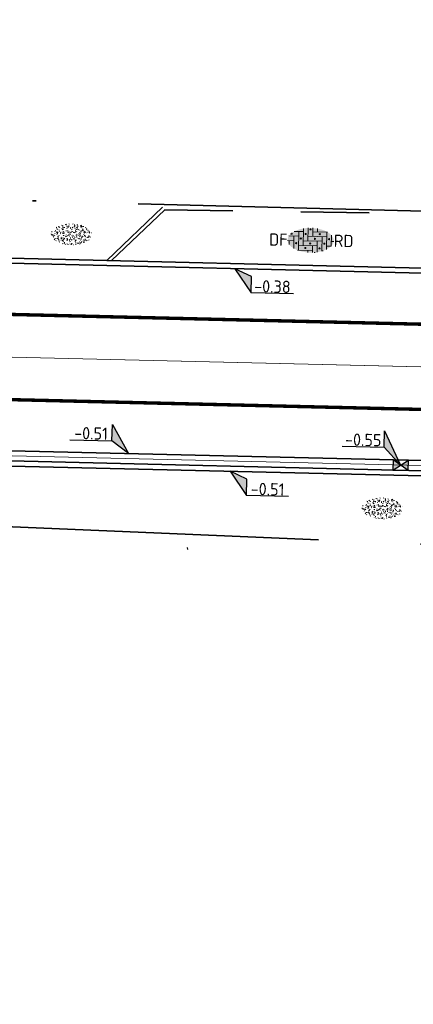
# Model space of a CAD drawing. Header units: metres. Extents: x 0 to 269924, y 0 to 933292.
# Tile 87 of 247: x 133368 to 133379, y 466521 to 466550. Entities that reach past the tile are written whole.
import ezdxf
from ezdxf import colors
from ezdxf.entities.mleader import LeaderData, LeaderLine
from ezdxf.enums import TextEntityAlignment as Align
from ezdxf.math import Vec2, Vec3

# ---------------------------------------------------------------- set-up
doc = ezdxf.new("R2010")
doc.units = ezdxf.units.M
for name, pattern in [('VH-OPSLUITBAND_100X200', [16, 8, -2, 4, -2]), ('VH-OPSLUITBAND_150X250', [24, 16, -2, 4, -2]), ('VW-1-1_STREEP', [2, 1, -1]), ('XX-HIDDEN', [4, 2, -2]), ('XX-PROJECTGRENS', [18, 12, -3, 0, -3])]:
    doc.linetypes.add(name, pattern=pattern)
for name, color, linetype, lineweight in [('N-WE-GR-GRAS-A-200', 62, 'Continuous', 18), ('N-WE-KG-GRENS_PROJECT-G', 7, 'XX-PROJECTGRENS', 35), ('N-WE-VH-GOOT_STRAATBAKSTEEN-G', 170, 'Continuous', 35), ('N-WE-VH-KANTOPSLUITING_OPSLUITBAND_100X200-G', 150, 'VH-OPSLUITBAND_100X200', 35), ('N-WE-VH-KANTOPSLUITING_OPSLUITBAND_150X250-G', 150, 'VH-OPSLUITBAND_150X250', 35), ('N-WE-VH-KANTOPSLUITING_VOORKANTBAND-G', 50, 'Continuous', 35), ('N-WE-VH-MATERIAALGRENS-G', 7, 'XX-HIDDEN', 35), ('N-WE-VH-VERHARDING-T18', 10, 'Continuous', 18), ('N-WE-VH-VERHARDING_STRAATBAKSTEEN-S', 7, 'Continuous', 18), ('N-WE-VW-MARKERING_LANGS_STREEP_11_010-G', 7, 'VW-1-1_STREEP', 13), ('X-XX-AL-HOOGTELABEL-S', 7, 'Continuous', 25)]:
    doc.layers.add(name, color=color, linetype=linetype, lineweight=lineweight)
for name, color, linetype, lineweight, true_color in [('N-WE-GR-GRAS-S', 7, 'Continuous', 18, 0x00a500), ('N-WE-RI-HWA_KOLK-S', 150, 'Continuous', 25, 0x007fff), ('N-WE-RI-HWA_KOLKAANSLUITING-G', 150, 'Continuous', 25, 0x007fff), ('N-WE-RI-HWA_RIOOLPUT_INSPECTIEPUT_BETON-S', 150, 'Continuous', 25, 0x007fff)]:
    doc.layers.add(name, color=color, linetype=linetype, lineweight=lineweight, true_color=true_color)
doc.layers.add('X-XX-AL-HULPLIJN-G', color=30, linetype='Continuous', lineweight=18, plot=False)
doc.styles.add('NLCS-ISO', font='NLCS-ISO.ttf')
doc.styles.add('NLCS-ISO-M200-T18', font='NLCS-ISO.ttf', dxfattribs={"height": 0.36})

# ---------------------------------------------------------------- blocks, each defined once
blk = doc.blocks.new('*U104')
for p, q in [((2.24, -1.51), (0, 0)), ((0, 0), (1.83, -3.88)), ((1.83, -3.88), (2.24, -1.51)), ((7.94, -4.93), (1.83, -3.88))]:
    blk.add_line(p, q)
blk.add_solid([(2.24, -1.51), (0, 0), (1.83, -3.88)])
at = {"style": 'NLCS-ISO'}
blk.add_attdef('...', text='', height=1.8, rotation=350.1821, dxfattribs=at).set_placement((4.81, -4.82), align=Align.BOTTOM_CENTER)
blk = doc.blocks.new('*U105')
at = {"layer": 'X-XX-AL-HOOGTELABEL-S', "xscale": 0.2000000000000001, "yscale": 0.2000000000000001, "zscale": 0.2000000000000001, "rotation": 9.81787206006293}
blk.add_blockref('*U104', (0.646, 0), dxfattribs=at).add_auto_attribs({'...': '-0.38'})
blk = doc.blocks.new('*U106')
at = {"layer": 'N-WE-GR-GRAS-A-200', "color": 0, "linetype": 'ByBlock', "lineweight": -2, "transparency": 16777216, "rotation": 358.6348952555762}
blk.add_blockref('*U105', (133373.328, 466542.77), dxfattribs=at)
blk = doc.blocks.new('*U516')
for p, q in [((-2.12, 2.2), (-1.71, 4.57)), ((-1.71, 4.57), (0, 0)), ((-8.23, 3.26), (-2.12, 2.2)), ((0, 0), (-2.12, 2.2))]:
    blk.add_line(p, q)
blk.add_solid([(-1.71, 4.57), (0, 0), (-2.12, 2.2)])
at = {"style": 'NLCS-ISO'}
blk.add_attdef('...', text='', height=1.8, rotation=350.1821, dxfattribs=at).set_placement((-5.24, 2.32), align=Align.BOTTOM_CENTER)
blk = doc.blocks.new('*U249')
at = {"layer": 'X-XX-AL-HOOGTELABEL-S', "xscale": 0.2000000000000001, "yscale": 0.2000000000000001, "zscale": 0.2000000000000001, "rotation": 9.817872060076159}
blk.add_blockref('*U516', (0, 0.15), dxfattribs=at).add_auto_attribs({'...': '-0.51'})
blk = doc.blocks.new('*U250')
at = {"layer": 'N-WE-RI-HWA_RIOOLPUT_INSPECTIEPUT_BETON-S', "color": 0, "linetype": 'ByBlock', "lineweight": -2, "transparency": 16777216, "rotation": 358.6348952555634}
blk.add_blockref('*U249', (133370.84, 466537.178), dxfattribs=at)
blk = doc.blocks.new('*U248')
for p, q in [((-1.99, 2.94), (-1.58, 5.31)), ((-1.58, 5.31), (0, 0)), ((-8.1, 4), (-1.99, 2.94)), ((0, 0), (-1.99, 2.94))]:
    blk.add_line(p, q)
blk.add_solid([(-1.58, 5.31), (0, 0), (-1.99, 2.94)])
at = {"style": 'NLCS-ISO'}
blk.add_attdef('...', text='', height=1.8, rotation=350.1821, dxfattribs=at).set_placement((-5.12, 3.06), align=Align.BOTTOM_CENTER)
blk = doc.blocks.new('N-SRI-KOLK_STRAAT_450X300-SO')
h = blk.add_hatch(color=256)
h.dxf.hatch_style = 1
h.paths.add_polyline_path([(0, 0), (-1.125, 0.75), (-1.125, -0.75)])
h.paths.add_polyline_path([(1.125, -0.75), (1.125, 0.75), (0, 0)])
for p, q in [((-1.125, -0.75), (1.125, 0.75)), ((1.125, -0.75), (-1.125, 0.75))]:
    blk.add_line(p, q)
at = {"flags": 128}
blk.add_lwpolyline([(-1.125, -0.75), (1.125, -0.75), (1.125, 0.75), (-1.125, 0.75)], close=True, dxfattribs=at)
blk = doc.blocks.new('*U103')
for p, q in [((2.24, -1.51), (0, 0)), ((0, 0), (1.83, -3.88)), ((1.83, -3.88), (2.24, -1.51)), ((7.94, -4.93), (1.83, -3.88))]:
    blk.add_line(p, q)
blk.add_solid([(2.24, -1.51), (0, 0), (1.83, -3.88)])
at = {"style": 'NLCS-ISO'}
blk.add_attdef('...', text='', height=1.8, rotation=350.1821, dxfattribs=at).set_placement((4.81, -4.82), align=Align.BOTTOM_CENTER)
blk = doc.blocks.new('SVH-SBS_DIKFORMAAT_ELLEBOOG_KL-SO')
h = blk.add_hatch(color=254)
edge = h.paths.add_edge_path()
edge.add_ellipse((1.09, 0.12), major_axis=(3.39, 0), ratio=0.533267, start_angle=0, end_angle=360)
for p, q in [((0, 1.84), (0, -0.69)), ((0.69, 1.92), (0.69, 0)), ((1.38, 1.93), (1.38, 0.69)), ((2.07, 1.86), (2.07, 1.38)), ((-2.3, 0), (-1.38, 0)), ((-2.13, 0.69), (-0.69, 0.69)), ((-1.38, 0.69), (-1.38, -1.12)), ((-1.35, 1.38), (0, 1.38)), ((-0.69, 1.38), (-0.69, -1.38)), ((0, 0), (2.76, 0)), ((0.69, 0.69), (3.45, 0.69)), ((1.38, 1.38), (3.54, 1.38)), ((2.76, 0.69), (2.76, -1.45)), ((3.45, 1.38), (3.45, -1.18)), ((4.14, 0.92), (4.14, -0.67)), ((4.14, 0), (4.48, 0)), ((-2.07, 0), (-2.07, -0.54)), ((-0.8, -1.38), (1.38, -1.38)), ((-0.69, -0.69), (2.07, -0.69)), ((0.69, -1.38), (0.69, -1.67)), ((1.38, -0.69), (1.38, -1.68)), ((2.07, 0), (2.07, -1.61)), ((2.76, -1.38), (2.98, -1.38)), ((3.45, -0.69), (4.12, -0.69))]:
    blk.add_line(p, q)
for centre in [(1.03, 1.72), (-0.35, 0.34), (0.34, 1.03), (1.72, 0.34), (2.41, 1.03), (3.79, 0.34), (-1.04, -0.35), (0.34, -1.04), (1.03, -0.35), (2.41, -1.04), (3.11, -0.35)]:
    blk.add_circle(centre, 0.0881)
for centre, start, end in [((-1.73, 1.03), 158.9124, 101.1902), ((1.72, -1.73), 59.0911, 132.3433)]:
    blk.add_arc(centre, 0.0881, start, end)
at = {"style": 'NLCS-ISO'}
blk.add_attdef('FORMAAT', text='', height=1.8, dxfattribs=at).set_placement((-2.3, 0.12), align=Align.MIDDLE_RIGHT)
blk.add_attdef('KLEUR', text='', height=1.8, dxfattribs=at).set_placement((4.49, 0.12), align=Align.MIDDLE_LEFT)
at = {"style": 'NLCS-ISO', "flags": 1}
blk.add_attdef('FUNCTIE', text='', height=1.8, dxfattribs=at).set_placement((0.12, -3.58), align=Align.MIDDLE_CENTER)
blk = doc.blocks.new('SGR-GRAS_01-SO')
at = {"ltscale": 0.1}
for p, q in [((-0.562, 0.919), (-0.509, 0.972)), ((-0.212, 0.998), (-0.269, 1.031)), ((0.073, 0.993), (0.138, 1.031)), ((-1.964, -0.07), (-1.977, 0.004)), ((-1.93, 0.188), (-1.925, 0.244)), ((-1.893, 0.237), (-1.921, 0.253)), ((-1.668, 0.023), (-1.595, 0.043)), ((-1.596, 0.241), (-1.649, 0.294)), ((-1.53, 0.316), (-1.595, 0.353)), ((-1.448, 0.644), (-1.521, 0.664)), ((-1.517, 0.187), (-1.442, 0.187)), ((-1.469, 0.576), (-1.482, 0.65)), ((-1.358, 0.206), (-1.431, 0.226)), ((-1.427, 0.476), (-1.354, 0.496)), ((-1.421, 0.131), (-1.356, 0.168)), ((-1.369, 0.009), (-1.382, 0.083)), ((-1.375, 0.106), (-1.322, 0.159)), ((-1.334, 0.111), (-1.328, 0.186)), ((-1.302, 0.761), (-1.324, 0.774)), ((-1.284, 0.684), (-1.278, 0.759)), ((-1.167, 0.395), (-1.232, 0.432)), ((-1.172, 0.241), (-1.225, 0.294)), ((-1.154, 0.647), (-1.207, 0.7)), ((-1.112, 0.172), (-1.04, 0.192)), ((-1.032, 0.028), (-1.097, 0.066)), ((-0.939, 0.84), (-1.004, 0.878)), ((-0.968, 0.512), (-0.915, 0.565)), ((-0.893, 0.496), (-0.965, 0.515)), ((-0.942, 0.187), (-0.867, 0.187)), ((-0.923, 0.418), (-0.858, 0.456)), ((-0.892, 0.812), (-0.817, 0.812)), ((-0.873, 0.655), (-0.886, 0.729)), ((-0.803, 0.057), (-0.875, 0.077)), ((-0.871, 0.625), (-0.799, 0.644)), ((-0.804, 0.474), (-0.869, 0.511)), ((-0.747, 0.241), (-0.8, 0.294)), ((-0.773, 0.089), (-0.786, 0.163)), ((-0.73, 0.647), (-0.783, 0.7)), ((-0.739, 0.034), (-0.732, 0.109)), ((-0.669, 0.107), (-0.734, 0.145)), ((-0.689, 0.607), (-0.682, 0.682)), ((-0.576, 0.919), (-0.64, 0.957)), ((-0.557, 0.321), (-0.485, 0.34)), ((-0.441, 0.553), (-0.506, 0.59)), ((-0.427, 0.785), (-0.499, 0.804)), ((-0.425, 0.706), (-0.36, 0.743)), ((-0.337, 0.347), (-0.41, 0.366)), ((-0.323, 0.241), (-0.376, 0.294)), ((-0.306, 0.186), (-0.371, 0.224)), ((-0.367, 0.187), (-0.292, 0.187)), ((-0.305, 0.647), (-0.358, 0.7)), ((-0.317, 0.812), (-0.242, 0.812)), ((-0.316, 0.774), (-0.244, 0.793)), ((-0.278, 0.735), (-0.291, 0.809)), ((-0.243, 0.017), (-0.17, 0.036)), ((-0.178, 0.169), (-0.191, 0.242)), ((-0.078, 0.632), (-0.143, 0.669)), ((-0.143, -0.043), (-0.137, 0.032)), ((-0.093, 0.53), (-0.087, 0.604)), ((-0.085, 0.159), (-0.032, 0.212)), ((-0.069, 0.189), (-0.004, 0.227)), ((0.057, 0.265), (-0.008, 0.303)), ((-0.002, 0.47), (0.071, 0.489)), ((0.101, 0.241), (0.048, 0.294)), ((0.128, 0.636), (0.056, 0.656)), ((0.119, 0.647), (0.066, 0.7)), ((0.218, 0.198), (0.146, 0.217)), ((0.208, 0.187), (0.283, 0.187)), ((0.286, 0.711), (0.221, 0.748)), ((0.239, 0.923), (0.312, 0.942)), ((0.258, 0.812), (0.333, 0.812)), ((0.317, 0.814), (0.304, 0.888)), ((0.313, 0.166), (0.385, 0.185)), ((0.322, 0.565), (0.375, 0.618)), ((0.42, 0.344), (0.355, 0.382)), ((0.417, 0.248), (0.404, 0.322)), ((0.429, 0.477), (0.494, 0.514)), ((0.526, 0.241), (0.472, 0.294)), ((0.543, 0.647), (0.49, 0.7)), ((0.555, -0.022), (0.49, 0.015)), ((0.502, 0.452), (0.509, 0.527)), ((0.594, 0.925), (0.522, 0.945)), ((0.554, 0.619), (0.626, 0.638)), ((0.649, 0.79), (0.584, 0.827)), ((0.684, 0.487), (0.611, 0.507)), ((0.774, 0.049), (0.701, 0.069)), ((0.784, 0.423), (0.719, 0.461)), ((0.783, 0.187), (0.858, 0.187)), ((0.833, 0.812), (0.908, 0.812)), ((0.918, 0.057), (0.853, 0.094)), ((0.868, 0.315), (0.941, 0.334)), ((0.95, 0.241), (0.897, 0.294)), ((0.912, 0.894), (0.907, 0.925)), ((0.967, 0.647), (0.914, 0.7)), ((0.927, 0.764), (0.992, 0.802)), ((1.012, 0.869), (0.947, 0.906)), ((1.012, 0.328), (0.999, 0.402)), ((1.15, 0.777), (1.077, 0.796)), ((1.147, 0.502), (1.082, 0.54)), ((1.098, 0.375), (1.104, 0.45)), ((1.109, 0.767), (1.182, 0.787)), ((1.239, 0.338), (1.167, 0.358)), ((1.183, 0.011), (1.255, 0.03)), ((1.206, 0.212), (1.259, 0.265)), ((1.282, 0.136), (1.217, 0.173)), ((1.283, 0.248), (1.348, 0.286)), ((1.374, 0.241), (1.321, 0.294)), ((1.392, 0.647), (1.339, 0.7)), ((1.358, 0.187), (1.433, 0.187)), ((1.424, 0.463), (1.496, 0.483)), ((1.51, 0.581), (1.445, 0.619)), ((1.645, 0.215), (1.58, 0.252)), ((1.607, 0.407), (1.594, 0.481)), ((1.693, 0.298), (1.7, 0.373)), ((1.795, 0.19), (1.722, 0.209)), ((1.738, 0.159), (1.81, 0.179)), ((1.798, 0.241), (1.745, 0.294)), ((1.933, 0.187), (1.948, 0.187)), ((-1.918, -0.157), (-1.854, -0.119)), ((-1.824, -0.083), (-1.897, -0.064)), ((-1.759, -0.13), (-1.823, -0.092)), ((-1.782, -0.301), (-1.729, -0.248)), ((-1.624, -0.496), (-1.689, -0.459)), ((-1.631, -0.572), (-1.684, -0.519)), ((-1.613, -0.166), (-1.667, -0.113)), ((-1.567, -0.438), (-1.492, -0.438)), ((-1.535, -0.657), (-1.498, -0.636)), ((-1.395, -0.051), (-1.46, -0.013)), ((-1.385, -0.462), (-1.378, -0.387)), ((-1.353, -0.281), (-1.281, -0.261)), ((-1.269, -0.232), (-1.341, -0.212)), ((-1.261, -0.417), (-1.326, -0.38)), ((-1.269, -0.557), (-1.282, -0.483)), ((-1.207, -0.572), (-1.26, -0.519)), ((-1.179, -0.67), (-1.252, -0.651)), ((-1.189, -0.166), (-1.242, -0.113)), ((-1.126, -0.784), (-1.191, -0.746)), ((-1.065, -0.386), (-1, -0.348)), ((-1.039, -0.585), (-0.967, -0.565)), ((-0.992, -0.438), (-0.917, -0.438)), ((-0.897, -0.338), (-0.962, -0.301)), ((-0.898, -0.654), (-0.845, -0.601)), ((-0.836, -0.943), (-0.853, -0.926)), ((-0.783, -0.572), (-0.836, -0.519)), ((-0.763, -0.705), (-0.828, -0.667)), ((-0.765, -0.166), (-0.818, -0.113)), ((-0.798, -0.132), (-0.726, -0.112)), ((-0.789, -0.539), (-0.782, -0.464)), ((-0.713, -0.381), (-0.786, -0.361)), ((-0.725, -0.889), (-0.652, -0.869)), ((-0.709, -0.902), (-0.644, -0.864)), ((-0.624, -0.819), (-0.696, -0.799)), ((-0.674, -0.477), (-0.687, -0.403)), ((-0.534, -0.259), (-0.599, -0.222)), ((-0.567, -0.098), (-0.502, -0.061)), ((-0.491, -0.248), (-0.438, -0.195)), ((-0.484, -0.436), (-0.411, -0.416)), ((-0.399, -0.626), (-0.464, -0.588)), ((-0.376, -0.979), (-0.429, -0.926)), ((-0.417, -0.438), (-0.342, -0.438)), ((-0.358, -0.572), (-0.411, -0.519)), ((-0.341, -0.166), (-0.394, -0.113)), ((-0.265, -0.992), (-0.33, -0.955)), ((-0.248, -0.091), (-0.32, -0.072)), ((-0.171, -0.18), (-0.236, -0.143)), ((-0.158, -0.529), (-0.23, -0.51)), ((-0.211, -0.614), (-0.146, -0.577)), ((-0.193, -0.616), (-0.187, -0.541)), ((-0.169, -0.74), (-0.097, -0.72)), ((-0.068, -0.968), (-0.141, -0.948)), ((-0.036, -0.547), (-0.101, -0.509)), ((-0.078, -0.398), (-0.091, -0.324)), ((-0.014, -1.008), (0.039, -0.955)), ((0.048, -0.979), (-0.005, -0.926)), ((0.021, -0.964), (0.008, -0.89)), ((0.066, -0.572), (0.013, -0.519)), ((0.084, -0.166), (0.031, -0.113)), ((0.099, -0.913), (0.034, -0.876)), ((0.072, -0.287), (0.144, -0.268)), ((0.192, -0.101), (0.127, -0.064)), ((0.158, -0.438), (0.233, -0.438)), ((0.308, -0.24), (0.235, -0.221)), ((0.327, -0.468), (0.262, -0.43)), ((0.287, -0.327), (0.352, -0.289)), ((0.397, -0.678), (0.325, -0.659)), ((0.386, -0.591), (0.459, -0.572)), ((0.393, -0.601), (0.446, -0.548)), ((0.462, -0.834), (0.397, -0.797)), ((0.402, -0.693), (0.409, -0.618)), ((0.472, -0.979), (0.419, -0.926)), ((0.49, -0.572), (0.437, -0.519)), ((0.452, -0.12), (0.459, -0.046)), ((0.508, -0.166), (0.455, -0.113)), ((0.517, -0.318), (0.504, -0.244)), ((0.617, -0.884), (0.604, -0.81)), ((0.69, -0.389), (0.625, -0.351)), ((0.627, -0.138), (0.7, -0.119)), ((0.643, -0.843), (0.708, -0.806)), ((0.701, -0.895), (0.773, -0.876)), ((0.733, -0.438), (0.808, -0.438)), ((0.825, -0.755), (0.76, -0.718)), ((0.785, -0.039), (0.85, -0.002)), ((0.863, -0.389), (0.791, -0.37)), ((0.799, -0.195), (0.852, -0.142)), ((0.856, -0.938), (0.844, -0.926)), ((0.914, -0.572), (0.861, -0.519)), ((0.932, -0.166), (0.879, -0.113)), ((0.953, -0.827), (0.88, -0.808)), ((0.942, -0.442), (1.014, -0.423)), ((1.053, -0.31), (0.988, -0.272)), ((0.998, -0.77), (1.004, -0.696)), ((1.048, -0.198), (1.054, -0.123)), ((1.112, -0.239), (1.099, -0.165)), ((1.188, -0.676), (1.123, -0.639)), ((1.141, -0.556), (1.206, -0.518)), ((1.212, -0.805), (1.199, -0.731)), ((1.329, -0.1), (1.256, -0.08)), ((1.256, -0.746), (1.328, -0.727)), ((1.339, -0.572), (1.286, -0.519)), ((1.356, -0.166), (1.303, -0.113)), ((1.308, -0.438), (1.383, -0.438)), ((1.419, -0.538), (1.346, -0.518)), ((1.416, -0.231), (1.351, -0.193)), ((1.551, -0.597), (1.486, -0.56)), ((1.497, -0.293), (1.569, -0.274)), ((1.639, -0.268), (1.704, -0.231)), ((1.643, -0.275), (1.65, -0.2)), ((1.684, -0.547), (1.736, -0.495)), ((1.707, -0.159), (1.694, -0.085)), ((1.713, -0.522), (1.71, -0.519)), ((1.779, -0.152), (1.715, -0.114)), ((1.781, -0.166), (1.728, -0.113)), ((1.884, -0.248), (1.812, -0.229)), ((-0.582, -0.994), (-0.587, -0.97)), ((0.172, -1.037), (0.218, -1.024))]:
    blk.add_line(p, q, dxfattribs=at)
at = {"ltscale": 0.1, "style": 'NLCS-ISO'}
blk.add_attdef('TYPE', text='', height=0.5, dxfattribs=at).set_placement((3.471, -0.016), align=Align.MIDDLE_CENTER)

msp = doc.modelspace()

# ---------------------------------------------------------------- linework, layer by layer
at = {"layer": 'N-WE-KG-GRENS_PROJECT-G', "flags": 128}
msp.add_lwpolyline([(133942.152, 466524.013), (133955.533, 466522.507), (133956.145, 466521.626), (133962.811, 466521.355), (133963.543, 466522.67), (133965.054, 466522.563), (133965.551, 466521.193), (133981.5, 466520.334), (133981.565, 466520.896), (133982.028, 466520.86), (133994.134, 466520.33), (133994.151, 466519.671), (134009.067, 466519.478), (134013.911, 466519.512), (134027.732, 466519.636), (134028.693, 466519.554), (134034.796, 466519.611), (134050.86, 466519.659), (134068.501, 466520.152), (134071.254, 466520.237), (134077.26, 466520.692), (134094.041, 466522.635), (134101.385, 466523.282), (134101.428, 466523.91), (134128.995, 466527.092), (134141.938, 466528.627), (134148.421, 466529.392), (134148.476, 466529.087), (134157.108, 466530.24), (134157.762, 466530.339), (134157.953, 466529.076), (134163.706, 466529.946), (134172.69, 466531.055), (134201.838, 466535.069), (134202.197, 466534.878), (134203.304, 466535.042), (134208.161, 466535.722), (134214.682, 466536.673), (134215.15, 466536.846), (134235.766, 466539.754), (134239.587, 466540.449), (134251.117, 466542.218), (134251.536, 466542.09), (134264.479, 466543.833), (134264.487, 466544.317), (134273.56, 466545.641), (134273.608, 466545.287), (134285.679, 466546.863), (134299.118, 466548.971), (134309.192, 466550.345), (134329.805, 466553.659), (134341.526, 466555.206), (134346.97, 466556.112), (134351.977, 466556.025), (134358.949, 466556.887), (134359.186, 466557.313), (134365.426, 466557.917), (134389.225, 466560.758), (134395.395, 466561.519), (134400.633, 466562.019), (134418.638, 466563.907), (134426.404, 466566.343), (134432.472, 466567.14), (134437.532, 466567.422), (134444.848, 466568.25), (134448.277, 466568.388), (134484.594, 466572.762), (134486.539, 466572.966), (134490.599, 466573.546), (134498.499, 466574.536), (134514.318, 466576.701), (134542.397, 466581.367), (134546.702, 466582.122), (134551.593, 466582.441), (134551.871, 466583.179), (134557.906, 466584.406), (134558.276, 466584.115), (134567.36, 466586.004), (134582.717, 466588.715), (134583.108, 466588.972), (134590.444, 466590.398), (134630.038, 466598.271), (134633.264, 466598.923), (134632.087, 466604.993), (134646.051, 466607.537), (134647.414, 466607.429), (134666.972, 466611.405), (134675.342, 466617.463), (134674.819, 466607.593), (134696.995, 466610.537), (134702.172, 466611.327), (134706.525, 466612.071), (134709.085, 466612.323), (134712.087, 466612.776), (134715, 466613.203), (134716.349, 466613.229), (134723.364, 466613.968), (134738.981, 466616.639), (134746.062, 466617.28), (134746.09, 466616.641), (134760.121, 466618.861), (134759.993, 466619.829), (134768.446, 466621.137), (134784.615, 466623.738), (134787.541, 466625.072), (134796.772, 466626.479), (134796.899, 466625.715), (134813.878, 466628.545), (134820.226, 466629.584), (134847.68, 466634.234), (134881.79, 466639.204), (134881.926, 466639.532), (134884.43, 466640.009), (134893.797, 466641.711), (134903.085, 466643.328), (134904.138, 466643.527), (134920.265, 466646.374), (134921.332, 466646.578), (134937.367, 466649.518), (134938.501, 466649.708), (134961.555, 466654.096), (134967.764, 466655.262), (134974.722, 466656.563), (134984.23, 466658.491), (134992.023, 466659.998), (134995.809, 466660.766), (135000.442, 466661.693), (135009.695, 466663.648), (135010.659, 466663.869), (135018.832, 466665.618), (135021.92, 466666.314), (135034.093, 466668.943), (135034.161, 466668.769), (135043.8, 466670.832), (135059.084, 466674.02), (135068.771, 466676.078), (135083.089, 466679.034), (135091.902, 466680.993), (135097.488, 466682.166), (135104.831, 466683.651), (135116.534, 466686.231), (135119.892, 466686.792), (135126.3, 466688.013), (135127.347, 466688.196), (135130.448, 466688.891), (135135.602, 466689.887), (135140.19, 466691.518), (135166.592, 466696.94), (135182.368, 466700.724), (135201.902, 466704.748), (135203.941, 466705.082), (135209.867, 466705.957), (135217.801, 466707.782), (135228.821, 466709.933), (135242.391, 466712.598), (135277.698, 466719.723), (135279.457, 466720.111), (135279.55, 466721.578), (135288.178, 466723.073), (135350.963, 466735.305), (135501.986, 466763.685), (135501.162, 466761.839), (135525.132, 466766.833), (135533.639, 466768.672), (135569.042, 466775.188), (135582.767, 466777.378), (135584.022, 466777.634), (135585.675, 466776.264, 0.01918), (135652.451, 466792.01), (135652.891, 466793.457), (135660.981, 466795.919), (135661.574, 466796.074), (135664.481, 466796.836), (135665.946, 466796.651), (135673.558, 466799.328), (135680.977, 466801.739), (135687.276, 466804.201), (135692.547, 466806.295), (135705.432, 466809.743), (135712.094, 466810.706), (135728.145, 466817.035), (135760.285, 466825.832), (135773.458, 466829.179), (135789.116, 466834.08), (135813.029, 466842.892), (135823.352, 466846.718), (135839.426, 466852.91), (135860.96, 466860.89), (135867.928, 466863.26), (135895.199, 466872.784), (135899.312, 466861.8), (135873.359, 466852.082), (135873.188, 466848.843), (135867.814, 466846.669), (135856.104, 466842.036), (135847.253, 466838.505), (135830.033, 466832.514), (135818.854, 466828.652), (135812.865, 466826.949), (135808.959, 466825.804), (135805.053, 466824.658), (135770.731, 466814.307), (135766.971, 466812.016), (135761.879, 466808.079), (135757.591, 466807.133), (135743.839, 466803.566), (135724.075, 466798.35), (135721.275, 466798.229), (135720.422, 466801.401), (135715.133, 466799.834), (135698.553, 466794.754), (135698.279, 466793.693), (135686.038, 466790.352), (135686.038, 466789.248), (135686.038, 466787.562), (135681.985, 466786.092), (135677.719, 466785.319), (135623.458, 466770.711), (135607.41, 466767.662), (135584.355, 466763.142), (135577.091, 466761.475), (135570.47, 466760.803), (135524.714, 466753.103), (135522.642, 466752.878), (135515.666, 466751.661), (135498.388, 466748.218), (135460.498, 466741.759), (135438.515, 466737.953), (135402.134, 466731.048), (135401.842, 466732.671), (135396.111, 466731.637), (135390.927, 466730.659), (135374.008, 466727.423), (135342.463, 466720.896), (135337.831, 466720.249), (135332.781, 466719.412), (135316.41, 466716.549), (135312.764, 466716.512), (135301.04, 466714.003), (135296.667, 466713.077), (135288.078, 466711.338), (135288.031, 466710.414), (135288.066, 466708.643), (135283.612, 466707.738), (135244.114, 466700.084), (135242.59, 466702.114), (135218.779, 466697.088), (135216.4, 466696.736), (135207.126, 466694.996), (135197.842, 466693.22), (135196.987, 466690.777), (135188.214, 466689.009), (135186.218, 466690.919), (135157.953, 466685.339), (135157.545, 466682.623), (135152.388, 466681.564), (135151.517, 466683.806), (135135.729, 466680.62), (135134.464, 466677.149), (135128.184, 466675.854), (135125.788, 466678.571), (135109.606, 466675.114), (135107.871, 466673.543), (135107.871, 466672.134), (135099.469, 466670.442), (135080.265, 466666.625), (135079.406, 466666.151), (135069.61, 466664.202), (135057.638, 466661.759), (135035.803, 466657.155), (135033.723, 466658.689), (135013.618, 466654.679), (135014.198, 466652.086), (135012.612, 466651.731), (135012.176, 466654.16), (134999.525, 466651.581), (134981.058, 466648.065), (134978.74, 466647.609), (134978.586, 466647.723), (134973.29, 466646.777), (134967.912, 466645.754), (134966.071, 466645.409), (134952.75, 466642.776), (134952.592, 466643.577), (134951.246, 466643.315), (134944.955, 466642.097), (134940.872, 466641.345), (134939.907, 466640.789), (134925.329, 466637.906), (134925.171, 466637.877), (134925.333, 466636.966), (134925.553, 466635.733), (134922.159, 466635.157), (134921.983, 466636.201), (134920.712, 466635.973), (134906.644, 466633.431), (134906.509, 466633.768), (134899.927, 466632.517), (134896.041, 466630.574), (134862.297, 466626.202), (134861.423, 466623.924), (134854.723, 466622.819), (134853.222, 466624.597), (134834.721, 466621.381), (134818.755, 466618.638), (134803.128, 466616.182), (134801.097, 466614.744), (134787.48, 466613.242), (134768.983, 466610.888), (134755.14, 466609.258), (134754.957, 466609.237), (134754.786, 466610.217), (134731.872, 466606.359), (134713.4, 466603.055), (134699.607, 466600.717), (134685.428, 466598.156), (134675.878, 466596.194), (134672.276, 466595.656), (134668.91, 466595.016), (134645.926, 466591.058), (134638.577, 466590.001), (134611.474, 466584.899), (134601.717, 466583.131), (134600.6, 466582.901), (134592.762, 466581.44), (134575.118, 466578.109), (134569.726, 466577.127), (134558.057, 466574.923), (134547.369, 466573.132), (134538.23, 466571.522), (134531.355, 466570.551), (134524.272, 466569.346), (134519.026, 466568.326), (134515.39, 466567.719), (134505.384, 466563.341), (134500.986, 466562.643), (134495.881, 466561.909), (134495.823, 466562.312), (134492.204, 466563.642), (134484.398, 466562.518), (134478.905, 466561.786), (134469.843, 466560.533), (134464.536, 466559.742), (134456.919, 466558.745), (134448.033, 466557.687), (134433.208, 466556.61), (134412.104, 466554.577), (134407.553, 466554.101), (134387.467, 466551.741), (134381.785, 466550.955), (134364.962, 466548.659), (134360.191, 466548.481), (134354.944, 466547.628), (134324.113, 466542.837), (134319.685, 466541.923), (134312.466, 466540.844), (134307.061, 466539.9), (134305.527, 466540.739), (134283.993, 466537.831), (134278.004, 466536.268), (134260.392, 466533.941), (134253.899, 466532.65), (134244.867, 466531.618), (134227.961, 466528.835), (134196.876, 466524.748), (134191.294, 466524.652), (134189.441, 466519.487), (134180.543, 466523.251), (134138.079, 466517.961), (134135.279, 466517.668), (134120.646, 466515.791), (134115.858, 466514.998), (134094.415, 466512.788), (134094.483, 466512.133), (134077.905, 466510.692), (134056.132, 466509.19), (134043.898, 466509.02), (134033.049, 466509.242), (134023.923, 466509.529), (134011.048, 466510.262), (134011.12, 466510.989), (133978.031, 466511.971), (133977.492, 466511.386), (133976.525, 466511.415), (133970.93, 466511.61), (133940.859, 466512.853), (133936.339, 466513.04), (133926.354, 466513.566), (133918.767, 466513.929), (133914.845, 466514.016), (133909.555, 466514.279), (133907.78, 466514.373), (133898.183, 466514.701), (133889.291, 466514.99), (133877.411, 466515.387), (133865.169, 466516.189), (133858.598, 466516.511), (133853.557, 466516.784), (133840.824, 466517.534), (133833.647, 466517.757), (133833.706, 466517.421), (133832.853, 466517.458), (133826.979, 466517.575), (133808.076, 466518.296), (133803.308, 466518.179), (133802.56, 466518.555), (133780.072, 466520.153), (133779.6, 466519.291), (133774.066, 466519.538), (133773.735, 466520.559), (133740.527, 466522.642), (133713.376, 466524.159), (133705.703, 466524.636), (133705.709, 466526.266), (133685.059, 466527.583), (133660.563, 466529.253), (133639.129, 466529.346), (133622.453, 466530.286), (133616.388, 466530.543), (133614.494, 466530.624), (133604.393, 466531.597), (133597.464, 466531.465), (133574.3, 466531.955), (133566.695, 466531.543), (133561.32, 466531.616), (133554.142, 466531.627), (133545.309, 466531.719), (133535.509, 466531.795), (133530.483, 466531.897), (133499.098, 466532.845), (133498.91, 466530.624), (133497.604, 466522.359), (133448.566, 466524.379), (133448.421, 466522.59), (133414.567, 466524.034), (133414.497, 466533.241), (133401.904, 466533.723), (133353.812, 466535.745), (133352.26, 466536.139), (133333.107, 466536.524), (133333.343, 466545.829), (133369.152, 466544.714), (133381.325, 466544.396), (133400.699, 466543.637), (133404.005, 466543.551), (133435.456, 466542.61), (133435.456, 466542.277), (133451.526, 466541.628), (133467.883, 466541.235), (133477.659, 466542.034), (133509.103, 466541.442), (133515.138, 466541.284), (133519.939, 466540.992), (133525.525, 466540.798), (133532.518, 466540.097), (133548.147, 466539.778), (133548.297, 466540.601), (133555.22, 466540.722), (133564.265, 466540.558), (133565.06, 466540.188), (133570.074, 466540.025), (133574.07, 466539.875), (133576.623, 466539.795), (133577.163, 466540.007), (133601.21, 466539.677), (133602.809, 466541.635), (133610.483, 466541.448), (133611.878, 466539.353), (133618.8, 466539.154), (133622.331, 466538.943), (133622.362, 466539.485), (133627.247, 466539.274), (133627.305, 466538.709), (133642.487, 466537.733), (133654.92, 466537.235), (133674.71, 466536.649), (133674.766, 466536.962), (133682.638, 466536.639), (133685.084, 466535.631), (133701.924, 466534.36), (133703.6, 466534.856), (133708.504, 466534.396), (133731.895, 466532.391), (133737.992, 466531.942), (133749.854, 466530.901), (133752.15, 466530.77), (133756.921, 466530.655), (133767.535, 466530.109), (133779.853, 466530.016), (133787.77, 466529.934), (133810.905, 466528.967), (133832.384, 466528.238), (133837.192, 466527.837), (133897.841, 466525.036)], format="xyb", close=True, dxfattribs=at)
at = {"layer": 'N-WE-RI-HWA_KOLKAANSLUITING-G'}
msp.add_line((133372.573, 466534.57), (133372.582, 466534.511), dxfattribs=at)
at = {"layer": 'N-WE-VH-GOOT_STRAATBAKSTEEN-G'}
msp.add_lwpolyline([(133341.192, 466538.034), (133548.299, 466533.099), (133604.484, 466532.752, -0.012398), (133694.641, 466528.294), (133747.111, 466524.328, 0.006097), (133941.572, 466515.108, 0.02139), (134085.33, 466514.138, 0.018724), (134137.889, 466519.445, 0.007401), (134227.449, 466531.463), (134342.22, 466547.549), (134354.896, 466549.127)], format="xyb", dxfattribs=at)
at = {"layer": 'N-WE-VH-KANTOPSLUITING_OPSLUITBAND_100X200-G'}
msp.add_lwpolyline([(133371.844, 466544.557), (133370.205, 466542.995)], dxfattribs=at)
at = {"layer": 'N-WE-VH-KANTOPSLUITING_OPSLUITBAND_150X250-G', "flags": 128}
msp.add_lwpolyline([(133341.341, 466543.682), (133548.384, 466538.749), (133604.571, 466538.402, -0.012406), (133695.064, 466533.928), (133747.492, 466529.966, 0.002963), (133841.891, 466524.897)], format="xyb", dxfattribs=at)
msp.add_lwpolyline([(133341.187, 466537.584), (133381.115, 466536.633)], dxfattribs=at)
at = {"layer": 'N-WE-VH-KANTOPSLUITING_VOORKANTBAND-G', "flags": 128}
msp.add_lwpolyline([(133371.913, 466544.485), (133370.346, 466542.991)], dxfattribs=at)
msp.add_lwpolyline([(133341.337, 466543.533), (133548.381, 466538.599), (133604.568, 466538.252, -0.012405), (133695.052, 466533.778), (133747.482, 466529.816, 0.002963), (133841.884, 466524.747)], format="xyb", dxfattribs=at)
at = {"layer": 'N-WE-VH-KANTOPSLUITING_VOORKANTBAND-G'}
msp.add_lwpolyline([(133341.191, 466537.734), (133548.294, 466532.799), (133604.479, 466532.452, -0.012398), (133694.619, 466527.995), (133747.091, 466524.029, 0.001225), (133786.149, 466521.795, 0.0011)], format="xyb", dxfattribs=at)
at = {"layer": 'N-WE-VH-MATERIAALGRENS-G'}
msp.add_lwpolyline([(133371.913, 466544.485), (133381.146, 466544.351)], dxfattribs=at)
at = {"layer": 'N-WE-VW-MARKERING_LANGS_STREEP_11_010-G', "ltscale": 5, "const_width": 0.1, "flags": 128}
for points in [[(133341.947, 466542.018), (133548.359, 466537.099), (133604.545, 466536.752, -0.012403), (133694.94, 466532.283), (133747.381, 466528.319, 0.000037), (133748.553, 466528.25)], [(133748.407, 466525.754, -0.000038), (133747.212, 466525.825), (133694.754, 466529.79, 0.0124), (133604.507, 466534.252), (133548.321, 466534.599), (133341.887, 466539.518)]]:
    msp.add_lwpolyline(points, format="xyb", dxfattribs=at)
at = {"layer": 'X-XX-AL-HULPLIJN-G', "flags": 128}
msp.add_lwpolyline([(133341.337, 466543.533), (133548.381, 466538.599), (133604.568, 466538.252, -0.012405), (133695.052, 466533.778), (133747.482, 466529.816, 0.000036), (133748.642, 466529.747, 0.000036)], format="xyb", dxfattribs=at)
at = {"layer": 'X-XX-AL-HULPLIJN-G'}
for points in [[(133341.257, 466540.784), (133548.34, 466535.849), (133604.526, 466535.502, -0.012402), (133694.847, 466531.036), (133747.296, 466527.072, 0.006097), (133941.689, 466517.855, 0.021388), (134085.194, 466516.885, 0.006155), (134102.446, 466518.191, 0.006155)], [(133348.165, 466540.619), (133548.34, 466535.849), (133604.526, 466535.502, -0.012402), (133694.847, 466531.036), (133747.296, 466527.072, 0.000037), (133748.479, 466527.002, 0.000037)], [(133346.847, 466537.75), (133548.297, 466532.949), (133604.481, 466532.602, -0.012398), (133694.63, 466528.144), (133747.101, 466524.179, 0.000968), (133777.966, 466522.398, 0.005129), (133941.566, 466514.958, 0.02139), (134085.337, 466513.988, 0.018724), (134137.908, 466519.296, 0.002454), (134167.645, 466522.987)], [(133346.847, 466537.75), (133548.297, 466532.949), (133604.481, 466532.602, -0.012398), (133694.63, 466528.144)], [(133354.845, 466537.559), (133548.297, 466532.949), (133604.481, 466532.602, -0.012398), (133694.63, 466528.144), (133747.101, 466524.179)]]:
    msp.add_lwpolyline(points, format="xyb", dxfattribs=at)

# ---------------------------------------------------------------- block references
at = {"layer": 'N-WE-GR-GRAS-A-200'}
msp.add_blockref('*U106', (0, 0), dxfattribs=at)
at = {"layer": 'N-WE-GR-GRAS-S', "xscale": 0.2999999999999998, "yscale": 0.2999999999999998, "zscale": 0.2999999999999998, "rotation": 359}
for p in [(133369.17, 466543.763), (133378.303, 466535.718)]:
    msp.add_blockref('SGR-GRAS_01-SO', p, dxfattribs=at)
at = {"layer": 'N-WE-RI-HWA_KOLK-S', "xscale": 0.2, "yscale": 0.2, "zscale": 0.2, "rotation": 358.6348952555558}
msp.add_blockref('N-SRI-KOLK_STRAAT_450X300-SO', (133378.838, 466536.987), dxfattribs=at)
at = {"layer": 'N-WE-RI-HWA_RIOOLPUT_INSPECTIEPUT_BETON-S'}
msp.add_blockref('*U250', (0, 0), dxfattribs=at)
at = {"layer": 'N-WE-VH-VERHARDING_STRAATBAKSTEEN-S', "xscale": 0.2, "yscale": 0.2, "zscale": 0.2, "rotation": 358.8866995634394}
msp.add_blockref('SVH-SBS_DIKFORMAAT_ELLEBOOG_KL-SO', (133375.978, 466543.569), dxfattribs=at).add_auto_attribs({'FORMAAT': 'DF', 'KLEUR': 'RD'})
at = {"layer": 'X-XX-AL-HOOGTELABEL-S'}
for name, p, xscale, yscale, zscale, rotation, values in [('*U248', (133378.838, 466536.987), 0.2, 0.2, 0.2, 8.452767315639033, {'...': '-0.55'}), ('*U103', (133373.832, 466536.806), 0.2000000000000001, 0.2000000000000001, 0.2000000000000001, 8.45276731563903, {'...': '-0.51'})]:
    msp.add_blockref(name, p, dxfattribs=dict(at, xscale=xscale, yscale=yscale, zscale=zscale, rotation=rotation)).add_auto_attribs(values)

# ---------------------------------------------------------------- leaders
at = {"layer": 'N-WE-VH-VERHARDING-T18'}
ml = msp.add_multileader_mtext('Standard', dxfattribs=at)
ml.set_content('', color=256, style='NLCS-ISO-M200-T18')
ml.set_leader_properties(color=256, linetype='ByLayer', lineweight=-1)
ml.build(insert=Vec2(0, 0))
ml.multileader.update_dxf_attribs({"has_dogleg": 0, "text_left_attachment_type": 5, "text_right_attachment_type": 5, "dogleg_length": 0.36, "arrow_head_size": 0.36})
ctx = ml.context
ctx.base_point, ctx.char_height, ctx.arrow_head_size, ctx.landing_gap_size, ctx.plane_origin = Vec3(135697.392, 466805.766), 0.36, 0.36, 0.18, Vec3(135695.697, 466805.189)
ctx.left_attachment, ctx.right_attachment = 5, 5
notes = []
notes.append((ctx, [(0, (0, 0, 0), (0, 0), (1, 0), 1, [])]))
ctx.mtext.insert, ctx.mtext.rotation, ctx.mtext.flow_direction = Vec3(135697.572, 466806.126), -0.147529, 5
for ctx, leaders in notes:
    for number, flags, end, landing, length, lines in leaders:
        leader = LeaderData()
        leader.index, (leader.has_last_leader_line, leader.has_dogleg_vector, leader.attachment_direction) = number, flags
        leader.last_leader_point, leader.dogleg_vector, leader.dogleg_length = Vec3(end), Vec3(landing), length
        for number, points, colour, breaks in lines:
            line = LeaderLine()
            line.index, line.vertices, line.color, line.breaks = number, Vec3.list(points), colors.encode_raw_color(colour), breaks
            leader.lines.append(line)
        ctx.leaders.append(leader)

doc.saveas('drawing.dxf')
